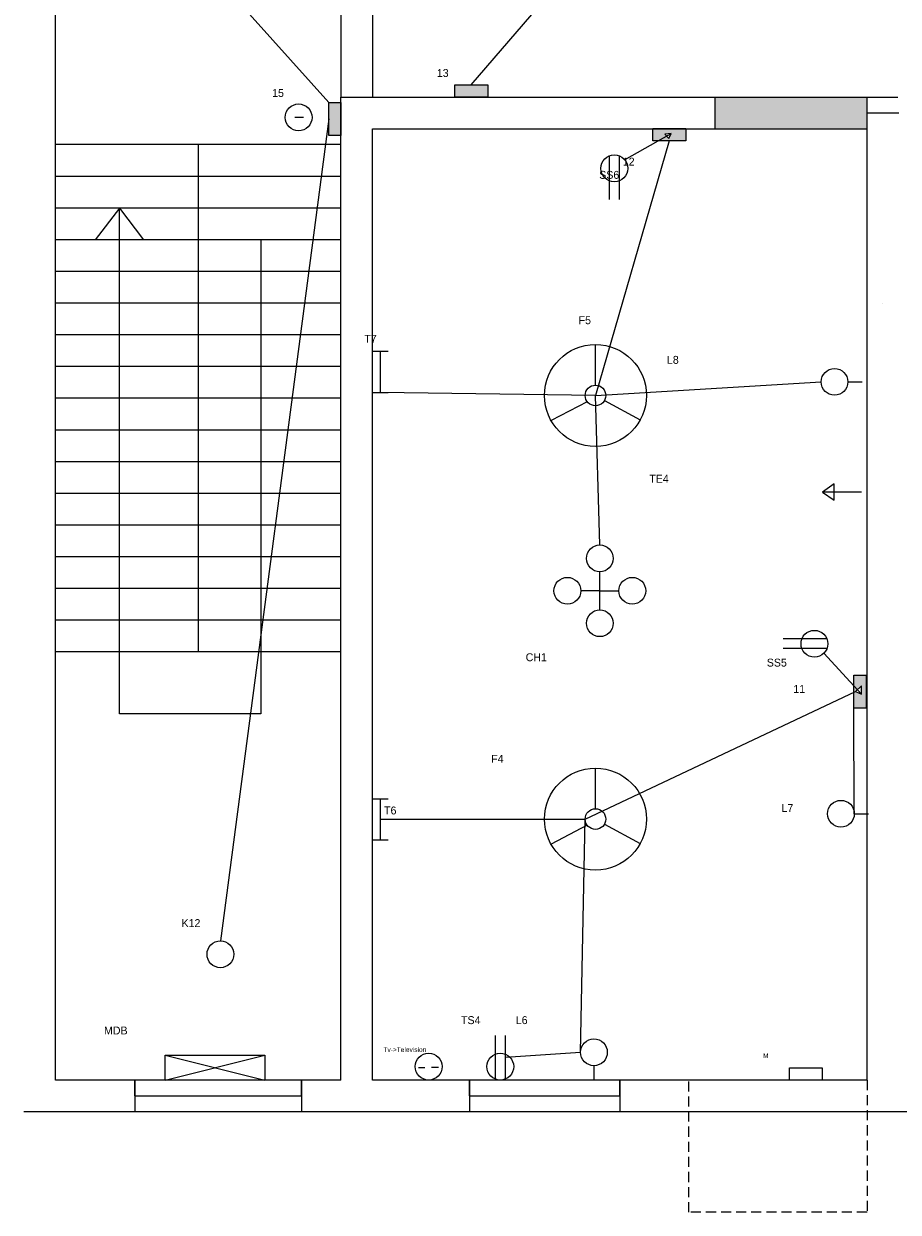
# Model space of a CAD drawing. Header units: inches. Extents: x 382 to 3589, y 252 to 2683.
# Tile 2 of 21: x 537 to 813, y 1068 to 1443. Entities that reach past the tile are written whole.
import ezdxf

# ---------------------------------------------------------------- set-up
doc = ezdxf.new("R2010")
doc.units = ezdxf.units.IN
doc.linetypes.add('HIDDEN2', pattern=[4.7625, 3.175, -1.5875])

msp = doc.modelspace()

# ---------------------------------------------------------------- hatches: boundary and pattern name
for color, points in [(5, [(683.8, 1423.47), (673.43, 1423.47), (673.43, 1419.64), (683.8, 1419.64)]), (5, [(637.44, 1417.93), (633.62, 1417.93), (633.62, 1407.56), (637.44, 1407.56)]), (2, [(803.44, 1414.64), (803.44, 1419.64), (755.44, 1419.64), (755.44, 1409.64), (803.44, 1409.64)]), (5, [(746.24, 1409.64), (735.87, 1409.64), (735.87, 1405.86), (737.56, 1405.86), (740.2, 1407.35), (739.62, 1407.94), (741.69, 1408.2), (740.92, 1406.63), (740.2, 1407.35), (737.56, 1405.86), (746.24, 1405.86)]), (5, [(803.13, 1237.32), (799.3, 1237.32), (799.3, 1234.02), (800.45, 1232.77), (801.74, 1233.96), (801.74, 1231.37), (799.76, 1232.13), (800.45, 1232.77), (799.3, 1234.02), (799.3, 1226.95), (803.13, 1226.95)])]:
    msp.add_hatch(color=color).paths.add_polyline_path(points)

# ---------------------------------------------------------------- linework, layer by layer
for p, q in [((547.44, 1414.64), (547.44, 1530.64)), ((637.44, 1503.64), (637.44, 1419.64)), ((647.44, 1503.64), (647.44, 1419.64)), ((678.61, 1423.47), (715.63, 1466.62)), ((637.44, 1109.64), (637.44, 1419.64)), ((637.44, 1419.64), (755.44, 1419.64)), ((755.44, 1419.64), (755.44, 1409.64)), ((755.44, 1419.64), (813.15, 1419.64)), ((803.44, 1414.64), (803.44, 1419.64)), ((547.44, 1109.64), (547.44, 1414.64)), ((622.98, 1413.33), (625.73, 1413.33)), ((803.44, 1109.64), (803.44, 1414.64)), ((803.44, 1414.64), (813.44, 1414.64)), ((647.44, 1109.64), (647.44, 1409.64)), ((647.44, 1409.64), (755.44, 1409.64)), ((755.44, 1409.64), (803.44, 1409.64)), ((726.97, 1399.89), (741.69, 1408.2)), ((741.69, 1408.2), (739.62, 1407.94)), ((739.62, 1407.94), (740.92, 1406.63)), ((740.92, 1406.63), (741.69, 1408.2)), ((637.44, 1404.64), (547.44, 1404.64)), ((592.44, 1404.64), (592.44, 1244.64)), ((722.13, 1401.08), (722.13, 1387.32)), ((725.22, 1401.13), (725.22, 1387.32)), ((637.44, 1394.64), (547.44, 1394.64)), ((637.44, 1384.64), (547.44, 1384.64)), ((567.68, 1384.64), (559.96, 1374.64)), ((567.68, 1225.12), (567.68, 1384.64)), ((567.68, 1384.64), (575.21, 1374.64)), ((637.44, 1374.64), (547.44, 1374.64)), ((612.18, 1374.64), (612.18, 1244.64)), ((637.44, 1364.64), (547.44, 1364.64)), ((637.44, 1354.64), (547.44, 1354.64)), ((808.44, 1354.64), (808.44, 1354.64)), ((637.44, 1344.64), (547.44, 1344.64)), ((647.44, 1339.51), (652.43, 1339.51)), ((649.87, 1339.51), (649.87, 1326.51)), ((717.78, 1328.8), (717.78, 1341.63)), ((637.44, 1334.64), (547.44, 1334.64)), ((797.43, 1329.83), (801.94, 1329.83)), ((637.44, 1324.64), (547.44, 1324.64)), ((647.44, 1326.51), (652.43, 1326.51)), ((715.18, 1323.58), (703.77, 1317.61)), ((720.63, 1323.97), (731.9, 1317.82)), ((637.44, 1314.64), (547.44, 1314.64)), ((637.44, 1304.64), (547.44, 1304.64)), ((793.05, 1297.69), (789.39, 1294.99)), ((793.05, 1292.52), (793.05, 1297.69)), ((637.44, 1294.64), (547.44, 1294.64)), ((801.72, 1294.99), (789.39, 1294.99)), ((789.39, 1294.99), (793.05, 1292.52)), ((637.44, 1284.64), (547.44, 1284.64)), ((637.44, 1274.64), (547.44, 1274.64)), ((719.16, 1257.93), (719.16, 1269.93)), ((637.44, 1264.64), (547.44, 1264.64)), ((719.16, 1263.93), (713.16, 1263.93)), ((719.16, 1263.93), (725.16, 1263.93)), ((637.44, 1254.64), (547.44, 1254.64)), ((790.76, 1248.83), (777, 1248.83)), ((637.44, 1244.64), (547.44, 1244.64)), ((612.18, 1244.64), (612.18, 1225.12)), ((790.81, 1245.74), (777, 1245.74)), ((789.87, 1244.26), (801.74, 1231.37)), ((801.74, 1233.96), (799.76, 1232.13)), ((801.74, 1231.37), (801.74, 1233.96)), ((799.76, 1232.13), (801.74, 1231.37)), ((612.18, 1225.12), (567.68, 1225.12)), ((717.78, 1195.18), (717.78, 1208.02)), ((647.44, 1198.37), (652.43, 1198.37)), ((649.87, 1198.37), (649.87, 1185.37)), ((799.44, 1193.61), (803.95, 1193.61)), ((715.18, 1189.97), (703.77, 1184)), ((720.63, 1190.36), (731.9, 1184.21)), ((647.44, 1185.37), (652.43, 1185.37)), ((686.28, 1109.91), (686.28, 1123.72)), ((689.37, 1109.96), (689.37, 1123.72)), ((582.03, 1117.5), (613.51, 1109.64)), ((582.03, 1109.64), (613.51, 1117.5)), ((661.96, 1113.62), (663.98, 1113.62)), ((666.1, 1113.7), (668.3, 1113.7)), ((717.29, 1114.16), (717.29, 1109.64)), ((637.44, 1109.64), (547.44, 1109.64)), ((572.5, 1104.64), (572.5, 1109.64)), ((572.5, 1109.64), (572.5, 1099.64)), ((625.09, 1104.64), (625.09, 1109.64)), ((625.09, 1109.64), (625.09, 1099.64)), ((803.44, 1109.64), (647.44, 1109.64)), ((572.5, 1104.64), (625.09, 1104.64)), ((642.44, 1099.64), (537.44, 1099.64)), ((808.44, 1099.64), (642.44, 1099.64)), ((878.44, 1099.64), (808.44, 1099.64))]:
    msp.add_line(p, q)
at = {"color": 4}
for p, q in [((633.62, 1417.93), (592.12, 1464.24)), ((633.62, 1412.74), (599.48, 1153.52)), ((741.06, 1405.86), (717.78, 1325.54)), ((717.78, 1325.54), (788.96, 1329.83)), ((717.78, 1325.54), (649.87, 1326.51)), ((719.16, 1278.39), (717.78, 1325.54)), ((714.52, 1191.93), (799.76, 1232.13)), ((799.44, 1193.61), (799.3, 1226.95)), ((649.87, 1191.87), (714.52, 1191.93)), ((713.05, 1118.39), (714.52, 1191.93)), ((689.37, 1116.84), (713.05, 1118.39))]:
    msp.add_line(p, q, dxfattribs=at)
at = {"color": 3}
for p, q in [((678, 1104.64), (678, 1109.64)), ((678, 1109.64), (678, 1099.64)), ((725.44, 1104.64), (725.44, 1109.64)), ((725.44, 1109.64), (725.44, 1099.64)), ((678, 1104.64), (725.44, 1104.64))]:
    msp.add_line(p, q, dxfattribs=at)
at = {"linetype": 'HIDDEN2'}
for p, q in [((747.22, 1067.94), (747.22, 1109.64)), ((803.44, 1109.64), (803.44, 1067.94)), ((803.44, 1067.94), (747.22, 1067.94))]:
    msp.add_line(p, q, dxfattribs=at)
for points in [[(673.43, 1423.47), (683.8, 1423.47), (683.8, 1419.64), (673.43, 1419.64)], [(637.45, 1417.93), (637.45, 1407.56), (633.62, 1407.56), (633.62, 1417.93)], [(735.87, 1409.7), (746.24, 1409.7), (746.24, 1405.86), (735.87, 1405.86)], [(803.13, 1237.32), (803.13, 1226.95), (799.3, 1226.95), (799.3, 1237.32)], [(582.03, 1117.5), (613.51, 1117.5), (613.51, 1109.64), (582.03, 1109.64)], [(778.96, 1113.47), (789.33, 1113.47), (789.33, 1109.64), (778.96, 1109.64)]]:
    msp.add_lwpolyline(points, close=True)
for centre, radius in [((624.14, 1413.24), 4.23), ((723.74, 1397.17), 4.23), ((717.78, 1325.54), 16.09), ((793.19, 1329.83), 4.23), ((717.78, 1325.54), 3.25), ((719.16, 1274.16), 4.23), ((708.93, 1263.93), 4.23), ((729.39, 1263.93), 4.23), ((719.16, 1253.7), 4.23), ((786.85, 1247.22), 4.23), ((717.78, 1191.93), 16.09), ((795.21, 1193.61), 4.23), ((717.78, 1191.93), 3.25), ((599.48, 1149.29), 4.23), ((717.29, 1118.39), 4.23), ((665.16, 1113.87), 4.23), ((687.76, 1113.87), 4.23)]:
    msp.add_circle(centre, radius)

# ---------------------------------------------------------------- texts
at = {"attachment_point": 1}
for s, insert, char_height, width in [('13', (667.74, 1428.49), 2.5, 22.4255), ('       \\P\\P        15', (608.36, 1430.53), 2.5, 33.4413), ('\\P\\P\\P\\P               12\\P       SS6\\P\\P\\P\\P\\P\\P\\P\\P\\P\\P\\PF5                          \\P\\P\\P                              L8\\P\\P\\P\\P\\P\\P\\P\\P\\P                        TE4', (712.47, 1417.2), 2.5, 90.9619), ('        T7 ', (637.44, 1344.64), 2.5, 29.7264), ('\\P\\P            CH1', (684.63, 1252.56), 2.5, 72.3858), ('\\P\\PSS5\\P \\P         11\\P\\P\\P\\P\\P\\P\\P\\P\\P     L7', (771.83, 1250.87), 2.5, 41.6083), ('\\PF4', (684.88, 1216.36), 2.5, 52.8807), ('\\P\\P  T6', (649.24, 1204.24), 2.5, 20.9086), ('K12', (587.21, 1160.38), 2.5, 28.542), ('TS4            L6', (675.38, 1129.77), 2.5, 63.2774), ('\\P\\P              MDB', (549.75, 1134.84), 2.5, 87.6887), ('\\P\\P\\P      Tv->Television', (647.44, 1127.48), 1.5, 45.8141), ('       \\P    \\P          M', (764.91, 1123.09), 1.5, 38.5205)]:
    msp.add_mtext(s, dxfattribs=dict(at, insert=insert, char_height=char_height, width=width))

doc.saveas('drawing.dxf')
